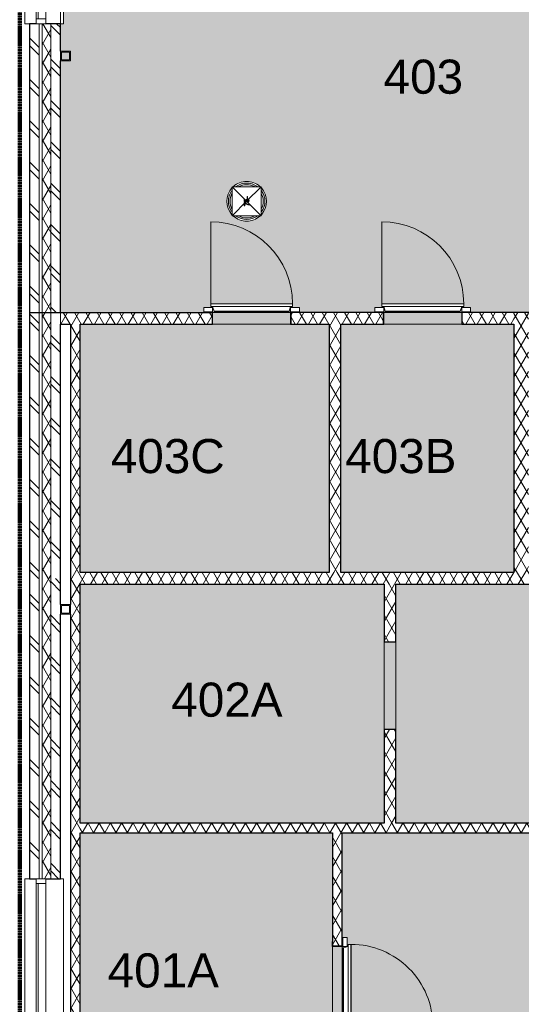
# Model space of a CAD drawing. Header units: millimetres. Extents: x 16156 to 109611, y -1019 to 113498.
# Tile 7 of 60: x 21932 to 27079, y 60537 to 70643. Entities that reach past the tile are written whole.
import ezdxf

# ---------------------------------------------------------------- set-up
doc = ezdxf.new("R2010")
doc.units = ezdxf.units.MM
doc.linetypes.add('Afbreeklijn', pattern=[9, 5, -2, 0, -2])
for name, color, linetype, lineweight in [('A--A2__Ruwbouw', 8, 'Continuous', 15), ('A--AR9__AlgVoorz', 1, 'Continuous', 9), ('A--L$01A__Algemeen', 7, 'Continuous', 9), ('A--L21__Buitenwanden', 3, 'Continuous', 9), ('A--L28__Hoofddraagconstructies', 3, 'Continuous', 9), ('A--L3__Afbouw', 2, 'Continuous', 9), ('A--L74__VasteSanitaireVoorz', 1, 'Continuous', 9), ('A--LD30__DetailPenMiddel', 3, 'Continuous', 9), ('A--LR9__AlgVoorz', 7, 'Continuous', 9), ('A--TR9__AlgVoorz', 1, 'Continuous', 13)]:
    doc.layers.add(name, color=color, linetype=linetype, lineweight=lineweight)
doc.styles.add('Arial', font='arial.ttf', dxfattribs={"height": 350})
pattern_1 = [(60, (0, 0), (-86.60254, 50), []), (120, (0, 0), (-86.60254, -50), [])]
pattern_2 = [(315, (22032.26, 62124.94), (212.132, 212.132), []), (315, (24232.26, 62124.94), (212.132, 212.132), [])]
pattern_3 = [(315, (22032.26, 66273.44), (212.13, 212.13), []), (315, (24232.26, 66273.44), (212.132, 212.132), [])]
pattern_4 = [(315, (22032.26, 72074.94), (212.132, 212.132), []), (315, (24232.26, 72074.94), (212.132, 212.132), [])]

# ---------------------------------------------------------------- blocks, each defined once
blk = doc.blocks.new('32_DO_WB_koelingdeur - 2000x800-2057359-AB-Begane grond - Brandcompartimentering')
at = {"layer": 'A--L3__Afbouw'}
for p, q in [((-400, 55), (-450, 55)), ((-450, 55), (-450, 50)), ((-450, 50), (-405, 50)), ((-405, 50), (-405, -50)), ((-400, -55), (-400, 55)), ((450, 55), (400, 55)), ((400, 55), (400, -55)), ((405, -50), (405, 50)), ((405, 50), (450, 50)), ((450, 50), (450, 55)), ((-400, -55), (-490, -55)), ((-490, -55), (-490, -100)), ((-490, -100), (-400, -100)), ((-405, -50), (-450, -50)), ((-450, -50), (-450, -55)), ((-450, -55), (-400, -55)), ((-400, -100), (-400, -55)), ((-385, -62), (-400, -110)), ((-385, -60), (385, -60)), ((-385, -60), (-385, -62)), ((-385, -62), (385, -62)), ((385, -62), (-385, -62)), ((385, -62), (385, -60)), ((400, -110), (385, -62)), ((490, -55), (400, -55)), ((400, -55), (400, -100)), ((400, -55), (450, -55)), ((400, -100), (490, -100)), ((450, -50), (405, -50)), ((450, -55), (450, -50)), ((490, -100), (490, -55)), ((-420, -110), (420, -110)), ((-420, -110), (-420, -138)), ((-420, -138), (420, -138)), ((-420, -138), (420, -138)), ((-420, -138), (-420, -140)), ((-420, -980), (-420, -140)), ((-420, -140), (420, -140)), ((420, -138), (420, -110)), ((420, -140), (420, -138))]:
    blk.add_line(p, q, dxfattribs=at)
blk.add_arc((-420, -140), 840, 270, 0, dxfattribs=at)
blk = doc.blocks.new('32_DO_WB_koelingdeur - 2000x800-2057371-AB-Begane grond - Brandcompartimentering')
at = {"layer": 'A--L3__Afbouw'}
for p, q in [((-420, 990), (-420, 150)), ((-400, 110), (-490, 110)), ((-490, 110), (-490, 65)), ((-420, 150), (-420, 148)), ((420, 150), (-420, 150)), ((-420, 148), (-420, 120)), ((420, 148), (-420, 148)), ((420, 148), (-420, 148)), ((420, 120), (-420, 120)), ((-400, 120), (-385, 72)), ((-400, 65), (-400, 110)), ((385, 72), (400, 120)), ((490, 110), (400, 110)), ((400, 110), (400, 65)), ((420, 148), (420, 150)), ((420, 120), (420, 148)), ((490, 65), (490, 110)), ((-490, 65), (-400, 65)), ((-400, 65), (-450, 65)), ((-450, 65), (-450, 60)), ((-450, 60), (-405, 60)), ((-405, 60), (-405, -60)), ((-400, -65), (-400, 65)), ((-385, 72), (-385, 70)), ((385, 72), (-385, 72)), ((-385, 72), (385, 72)), ((385, 70), (-385, 70)), ((385, 70), (385, 72)), ((400, 65), (490, 65)), ((450, 65), (400, 65)), ((400, 65), (400, -65)), ((405, -60), (405, 60)), ((405, 60), (450, 60)), ((450, 60), (450, 65)), ((-405, -60), (-450, -60)), ((-450, -60), (-450, -65)), ((-450, -65), (-400, -65)), ((400, -65), (450, -65)), ((450, -60), (405, -60)), ((450, -65), (450, -60))]:
    blk.add_line(p, q, dxfattribs=at)
blk.add_arc((-420, 150), 840, 360, 90, dxfattribs=at)
blk = doc.blocks.new('32_DO_WB_koelingdeur - 2000x800-V5-AB-Begane grond - Brandcompartimentering')
at = {"layer": 'A--L3__Afbouw'}
for p, q in [((-420, 990), (-420, 150)), ((-400, 110), (-490, 110)), ((-490, 110), (-490, 65)), ((-420, 150), (-420, 148)), ((420, 150), (-420, 150)), ((-420, 148), (-420, 120)), ((420, 148), (-420, 148)), ((420, 148), (-420, 148)), ((420, 120), (-420, 120)), ((-400, 120), (-385, 72)), ((-400, 65), (-400, 110)), ((385, 72), (400, 120)), ((490, 110), (400, 110)), ((400, 110), (400, 65)), ((420, 148), (420, 150)), ((420, 120), (420, 148)), ((490, 65), (490, 110)), ((-490, 65), (-400, 65)), ((-400, 65), (-450, 65)), ((-450, 65), (-450, 60)), ((-450, 60), (-405, 60)), ((-405, 60), (-405, -60)), ((-400, -65), (-400, 65)), ((-385, 72), (-385, 70)), ((385, 72), (-385, 72)), ((-385, 72), (385, 72)), ((385, 70), (-385, 70)), ((385, 70), (385, 72)), ((400, 65), (490, 65)), ((450, 65), (400, 65)), ((400, 65), (400, -65)), ((405, -60), (405, 60)), ((405, 60), (450, 60)), ((450, 60), (450, 65)), ((-405, -60), (-450, -60)), ((-450, -60), (-450, -65)), ((-450, -65), (-400, -65)), ((400, -65), (450, -65)), ((450, -60), (405, -60)), ((450, -65), (450, -60))]:
    blk.add_line(p, q, dxfattribs=at)
blk.add_arc((-420, 150), 840, 360, 90, dxfattribs=at)
blk = doc.blocks.new('52_PF_FB_Drain square1 - Second Floor-V72-AB-Begane grond - Brandcompartimentering')
at = {"layer": 'A--L$01A__Algemeen'}
for p in [(-150, 150), (150, 150), (-150, -150), (150, -150)]:
    blk.add_line(p, (0, 0), dxfattribs=at)
at = {"layer": 'A--L74__VasteSanitaireVoorz'}
for p, q in [((150, 150), (-150, 150)), ((-150, 150), (-150, -150)), ((150, -150), (150, 150)), ((-14, 24), (-47, 24)), ((-47, 24), (-47, 18)), ((-47, 18), (-47, 24)), ((-47, 24), (-14, 24)), ((-47, 18), (-20, 18)), ((-20, 18), (-47, 18)), ((-30, 5), (-37, -11)), ((-37, -11), (-30, 5)), ((-31, -11), (-23, 6)), ((-23, 6), (-31, -11)), ((-20, 18), (-30, 5)), ((-30, 5), (-20, 18)), ((-23, 6), (-14, 19)), ((-14, 19), (-23, 6)), ((-14, 19), (-14, 24)), ((-14, 24), (-14, 19)), ((-2, 24), (-8, -1)), ((-8, -1), (-2, 24)), ((22, 24), (-2, 24)), ((-2, 24), (22, 24)), ((-2, -2), (2, 1)), ((2, 1), (-2, -2)), ((0, 4), (3, 18)), ((3, 18), (0, 4)), ((9, 8), (0, 4)), ((0, 4), (9, 8)), ((2, 1), (7, 2)), ((7, 2), (2, 1)), ((3, 18), (22, 18)), ((22, 18), (3, 18)), ((7, 2), (15, -1)), ((15, -1), (7, 2)), ((20, 3), (9, 8)), ((9, 8), (20, 3)), ((24, -8), (20, 3)), ((20, 3), (24, -8)), ((22, 18), (22, 24)), ((22, 24), (22, 18)), ((-37, -11), (-39, -25)), ((-39, -25), (-37, -11)), ((-39, -25), (-33, -25)), ((-33, -25), (-39, -25)), ((-33, -25), (-31, -11)), ((-31, -11), (-33, -25)), ((-2, -11), (-9, -12)), ((-9, -12), (-2, -11)), ((-9, -12), (-4, -22)), ((-4, -22), (-9, -12)), ((-8, -1), (-2, -2)), ((-2, -2), (-8, -1)), ((-4, -22), (7, -26)), ((7, -26), (-4, -22)), ((1, -17), (-2, -11)), ((-2, -11), (1, -17)), ((7, -20), (1, -17)), ((1, -17), (7, -20)), ((15, -16), (7, -20)), ((7, -20), (15, -16)), ((7, -26), (15, -24)), ((15, -24), (7, -26)), ((15, -1), (18, -9)), ((18, -9), (15, -1)), ((18, -9), (15, -16)), ((15, -16), (18, -9)), ((15, -24), (20, -20)), ((20, -20), (15, -24)), ((20, -20), (24, -8)), ((24, -8), (20, -20)), ((48, -4), (28, -4)), ((28, -4), (28, -10)), ((28, -10), (28, -4)), ((28, -4), (48, -4)), ((28, -10), (48, -10)), ((48, -10), (28, -10)), ((48, -10), (48, -4)), ((48, -4), (48, -10)), ((-150, -150), (150, -150))]:
    blk.add_line(p, q, dxfattribs=at)
for radius, start, end in [(204, 47.7102, 132.2898), (204, 138.4615, 180), (187, 143.986, 180), (187, 55.3846, 124.6154), (170, 62.2577, 117.7423), (187, 360, 36.014), (204, 360, 41.5385), (204, 180, 221.5385), (187, 180, 216.014), (170, 152.2577, 180), (170, 180, 207.7423), (170, 360, 27.7423), (187, 323.986, 0), (170, 332.2577, 0), (204, 318.4615, 0), (204, 227.7102, 312.2898), (187, 235.3846, 304.6154), (170, 242.2577, 297.7423)]:
    blk.add_arc((0, 0), radius, start, end, dxfattribs=at)
blk = doc.blocks.new('28_11_ARC_stalen_kolom - SHS100x10-V78-AB-Begane grond - Brandcompartimentering')
at = {"layer": 'A--L28__Hoofddraagconstructies'}
h = blk.add_hatch(dxfattribs=at)
h.set_pattern_fill('FP_42', color=256, style=0, pattern_type=2)
h.set_pattern_definition([(45, (-22402.26, -64591.44), (-251.4472, 251.4472), []), (45, (-22402.26, -64210.44), (-251.4472, 251.4472), [])])
h.paths.add_polyline_path([(50, -50), (50, 50), (-50, 50), (-50, -50), (40, -50)])
h.paths.add_polyline_path([(40, -40), (-40, -40), (-40, 40), (40, 40)])
for p, q in [((50, 50), (-50, 50)), ((-50, 50), (-50, -50)), ((-40, -40), (-40, 40)), ((-40, 40), (40, 40)), ((40, 40), (40, -40)), ((50, -50), (50, 50)), ((-50, -50), (50, -50)), ((40, -40), (-40, -40))]:
    blk.add_line(p, q, dxfattribs=at)
blk = doc.blocks.new('28_11_ARC_stalen_kolom - SHS100x10-1722702-AB-Begane grond - Brandcompartimentering')
at = {"layer": 'A--L28__Hoofddraagconstructies'}
h = blk.add_hatch(dxfattribs=at)
h.set_pattern_fill('FP_45', color=256, style=0, pattern_type=2)
h.set_pattern_definition([(225, (22402.26, 70271.44), (251.4472, -251.4472), []), (225, (22402.26, 69890.44), (251.4472, -251.4472), [])])
h.paths.add_polyline_path([(-40, 50), (-50, 50), (-50, -50), (50, -50), (50, 50), (40, 50)])
h.paths.add_polyline_path([(40, 40), (40, -40), (-40, -40), (-40, 40)])
for p, q in [((-50, 50), (50, 50)), ((-50, -50), (-50, 50)), ((-40, 40), (-40, -40)), ((40, 40), (-40, 40)), ((40, -40), (40, 40)), ((50, 50), (50, -50)), ((50, -50), (-50, -50)), ((-40, -40), (40, -40))]:
    blk.add_line(p, q, dxfattribs=at)
blk = doc.blocks.new('31_WI_WB_fixed glass - Ontwerpraam-2070377-AB-Begane grond - Brandcompartimentering')
at = {"layer": 'A--L3__Afbouw'}
for p, q in [((608, 208), (-608, 208)), ((-608, 208), (-608, 204)), ((-608, 160), (-608, 204)), ((608, 204), (608, 208)), ((608, 204), (608, 160)), ((-558, 90), (-608, 90)), ((-608, 90), (-608, -10)), ((-558, -10), (-558, 90)), ((558, 90), (-558, 90)), ((-558, 90), (-558, 69)), ((-558, 69), (558, 69)), ((558, 90), (558, -10)), ((608, 90), (558, 90)), ((558, 69), (558, 90)), ((608, -10), (608, 90)), ((-608, -10), (-558, -10)), ((-558, -10), (558, -10)), ((558, -10), (608, -10)), ((-608, -190), (-608, -160)), ((608, -190), (-608, -190)), ((608, -160), (608, -190))]:
    blk.add_line(p, q, dxfattribs=at)
blk = doc.blocks.new('31_WI_WB_fixed glass - Ontwerpraam-2070375-AB-Begane grond - Brandcompartimentering')
at = {"layer": 'A--L3__Afbouw'}
for p, q in [((907, 208), (-907, 208)), ((-907, 208), (-907, 204)), ((-907, 160), (-907, 204)), ((907, 204), (907, 208)), ((907, 204), (907, 160)), ((-857, 90), (-907, 90)), ((-907, 90), (-907, -10)), ((-857, -10), (-857, 90)), ((857, 90), (-857, 90)), ((-857, 90), (-857, 69)), ((-857, 69), (857, 69)), ((857, 90), (857, -10)), ((907, 90), (857, 90)), ((857, 69), (857, 90)), ((907, -10), (907, 90)), ((-907, -10), (-857, -10)), ((-857, -10), (857, -10)), ((857, -10), (907, -10)), ((-907, -190), (-907, -160)), ((907, -190), (-907, -190)), ((907, -160), (907, -190))]:
    blk.add_line(p, q, dxfattribs=at)

msp = doc.modelspace()

# ---------------------------------------------------------------- hatches: boundary and pattern name
at = {"layer": 'A--A2__Ruwbouw', "lineweight": 9}
h = msp.add_hatch(dxfattribs=at)
h.set_pattern_fill('FP_10', color=256, angle=45, style=0, pattern_type=2)
h.set_pattern_definition(pattern_4)
h.paths.add_polyline_path([(22032, 67638), (22132, 67638), (22132, 70602), (22032, 70602), (22032, 68008)])
h.paths.add_polyline_path([(22132, 71818), (22132, 72598), (22032, 72598), (22032, 71818), (22123, 71818)])
h.paths.add_polyline_path([(22132, 73814), (22132, 74607), (22032, 74607), (22032, 73814), (22123, 73814)])
h.paths.add_polyline_path([(22132, 75823), (22132, 76211), (22032, 76211), (22032, 75823), (22123, 75823)])
h = msp.add_hatch(dxfattribs=at)
h.set_pattern_fill('FP_4', color=256, angle=60, style=0, pattern_type=2)
h.set_pattern_definition(pattern_1)
h.paths.add_polyline_path([(22252, 67638), (22252, 70602), (22162, 70602), (22162, 67638)])
h.paths.add_polyline_path([(22162, 71818), (22252, 71818), (22252, 72598), (22162, 72598), (22162, 72557)])
h.paths.add_polyline_path([(22162, 73814), (22252, 73814), (22252, 74607), (22162, 74607), (22162, 74188)])
h.paths.add_polyline_path([(22162, 75823), (22252, 75823), (22252, 76211), (22162, 76211), (22162, 75968)])
h = msp.add_hatch(dxfattribs=at)
h.set_pattern_fill('FP_10', color=256, angle=45, style=0, pattern_type=2)
h.set_pattern_definition(pattern_4)
h.paths.add_polyline_path([(22352, 67638), (22352, 70602), (22252, 70602), (22252, 67638)])
h.paths.add_polyline_path([(22252, 71818), (22352, 71818), (22352, 72598), (22252, 72598), (22252, 72557)])
h.paths.add_polyline_path([(22252, 73814), (22352, 73814), (22352, 74607), (22252, 74607), (22252, 74188)])
h.paths.add_polyline_path([(22252, 75823), (22352, 75823), (22352, 76291), (22252, 76284), (22252, 75968)])
h = msp.add_hatch(dxfattribs=at)
h.set_pattern_fill('FP_9', color=256, angle=45, style=0, pattern_type=2)
h.set_pattern_definition(pattern_3)
h.paths.add_polyline_path([(22032, 64908), (22132, 64908), (22132, 67638), (22032, 67638), (22032, 65733)])
h = msp.add_hatch(dxfattribs=at)
h.set_pattern_fill('FP_4', color=256, angle=60, style=0, pattern_type=2)
h.set_pattern_definition(pattern_1)
h.paths.add_polyline_path([(22162, 64908), (22252, 64908), (22252, 67638), (22162, 67638), (22162, 65733)])
h = msp.add_hatch(dxfattribs=at)
h.set_pattern_fill('FP_9', color=256, angle=45, style=0, pattern_type=2)
h.set_pattern_definition(pattern_3)
h.paths.add_polyline_path([(22252, 64908), (22352, 64908), (22352, 67638), (22252, 67638), (22252, 65733)])
h = msp.add_hatch(dxfattribs=at)
h.set_pattern_fill('FP_4', color=256, angle=60, style=0, pattern_type=2)
h.set_pattern_definition(pattern_1)
h.paths.add_polyline_path([(22352, 67518), (23907, 67518), (23907, 67638), (22352, 67638)])
h.paths.add_polyline_path([(25227, 67518), (25663, 67518), (25663, 67638), (24717, 67638), (24717, 67518), (25107, 67518)])
h.paths.add_polyline_path([(26473, 67518), (27004, 67518), (27004, 67638), (26473, 67638)])
h = msp.add_hatch(dxfattribs=at)
h.set_pattern_fill('FP_4', color=256, angle=60, style=0, pattern_type=2)
h.set_pattern_definition(pattern_1)
h.paths.add_polyline_path([(27004, 64998), (27154, 64998), (27154, 67638), (27004, 67638), (27004, 65733)])
h = msp.add_hatch(dxfattribs=at)
h.set_pattern_fill('FP_4', color=256, angle=60, style=0, pattern_type=2)
h.set_pattern_definition(pattern_1)
h.paths.add_polyline_path([(22452, 59381), (22552, 59381), (22552, 67518), (22452, 67518), (22452, 59422)])
h = msp.add_hatch(dxfattribs=at)
h.set_pattern_fill('FP_4', color=256, angle=60, style=0, pattern_type=2)
h.set_pattern_definition(pattern_1)
h.paths.add_polyline_path([(25227, 64968), (25227, 67518), (25107, 67518), (25107, 64968)])
h = msp.add_hatch(dxfattribs=at)
h.set_pattern_fill('FP_4', color=256, angle=60, style=0, pattern_type=2)
h.set_pattern_definition(pattern_1)
h.paths.add_polyline_path([(29232, 64848), (30227, 64848), (30227, 64998), (28467, 64996), (28467, 64906), (28367, 64906), (28367, 64998), (27004, 64998), (27004, 64848), (28525, 64848)])
h.paths.add_polyline_path([(28457, 64916), (28457, 64996), (28377, 64996), (28377, 64916)])
h = msp.add_hatch(dxfattribs=at)
h.set_pattern_fill('FP_8', color=256, angle=45, style=0, pattern_type=2)
h.set_pattern_definition(pattern_2)
h.paths.add_polyline_path([(22032, 59071), (22132, 59071), (22132, 60011), (22032, 60011), (22032, 59141)])
h.paths.add_polyline_path([(22123, 61826), (22132, 61826), (22132, 64908), (22032, 64908), (22032, 61826), (22102, 61826)])
h = msp.add_hatch(dxfattribs=at)
h.set_pattern_fill('FP_4', color=256, angle=60, style=0, pattern_type=2)
h.set_pattern_definition(pattern_1)
h.paths.add_polyline_path([(22252, 59071), (22252, 60011), (22162, 60011), (22162, 59071)])
h.paths.add_polyline_path([(22162, 61826), (22252, 61826), (22252, 64908), (22162, 64908), (22162, 62398)])
h = msp.add_hatch(dxfattribs=at)
h.set_pattern_fill('FP_8', color=256, angle=45, style=0, pattern_type=2)
h.set_pattern_definition(pattern_2)
h.paths.add_polyline_path([(22252, 59341), (22352, 59342), (22352, 60011), (22252, 60011), (22252, 59381)])
h.paths.add_polyline_path([(22352, 61826), (22352, 64908), (22252, 64908), (22252, 61826)])
h = msp.add_hatch(dxfattribs=at)
h.set_pattern_fill('FP_4', color=256, angle=60, style=0, pattern_type=2)
h.set_pattern_definition(pattern_1)
h.paths.add_polyline_path([(27004, 64848), (27002, 64968), (22552, 64968), (22552, 64848), (26995, 64848)])
h = msp.add_hatch(dxfattribs=at)
h.set_pattern_fill('FP_4', color=256, angle=60, style=0, pattern_type=2)
h.set_pattern_definition(pattern_1)
h.paths.add_polyline_path([(25792, 62398), (25792, 63358), (25672, 63358), (25672, 62398)])
h.paths.add_polyline_path([(25672, 64258), (25792, 64258), (25792, 64848), (25672, 64848)])
h = msp.add_hatch(dxfattribs=at)
h.set_pattern_fill('FP_3', color=256, angle=60, style=0, pattern_type=2)
h.set_pattern_definition(pattern_1)
h.paths.add_polyline_path([(27364, 62298), (30227, 62298), (30227, 62398), (22552, 62398), (22552, 62298), (25242, 62298)])
h = msp.add_hatch(dxfattribs=at)
h.set_pattern_fill('FP_4', color=256, angle=60, style=0, pattern_type=2)
h.set_pattern_definition(pattern_1)
h.paths.add_polyline_path([(25142, 59341), (25242, 59341), (25242, 60327), (25142, 60327), (25142, 59381)])
h.paths.add_polyline_path([(25142, 61137), (25242, 61137), (25242, 62298), (25142, 62298), (25142, 61184)])
at = {"layer": 'A--AR9__AlgVoorz'}
h = msp.add_hatch(color=254, dxfattribs=at)
h.paths.add_polyline_path([(28224, 67643), (28229, 67688), (28314, 67688), (28314, 67643), (28229, 67643)])
h.paths.add_polyline_path([(24712, 67643), (24717, 67688), (24802, 67688), (24802, 67643), (24717, 67643)])
h.paths.add_polyline_path([(26468, 67643), (26473, 67688), (26558, 67688), (26558, 67643), (26473, 67643)])
h.paths.add_polyline_path([(27424, 67563), (28224, 67563), (28229, 67638), (30294, 67638), (30294, 67723), (30374, 67723), (30374, 68948), (30424, 68948), (30424, 69748), (30374, 69748), (30374, 74178), (30387, 74178), (30387, 74188), (22352, 74188), (22352, 73814), (22382, 73813), (22382, 72598), (22352, 72598), (22352, 71818), (22382, 71818), (22382, 70602), (22352, 70602), (22352, 70321), (22452, 70321), (22452, 70221), (22352, 70221), (22357, 67638), (23912, 67638), (23912, 67578), (24712, 67578), (24717, 67638), (25668, 67638), (25668, 67578), (26468, 67578), (26473, 67638), (27424, 67638), (27424, 67577)])
h.paths.add_polyline_path([(30374, 67638), (30374, 67713), (30304, 67713), (30309, 67638), (30322, 67638)])
h.paths.add_polyline_path([(23822, 67643), (23822, 67688), (23912, 67688), (23907, 67643), (23892, 67643)])
h.paths.add_polyline_path([(25668, 67643), (25578, 67643), (25578, 67688), (25668, 67688), (25668, 67650)])
h.paths.add_polyline_path([(27334, 67643), (27334, 67688), (27424, 67688), (27419, 67643), (27364, 67643)])
h.paths.add_polyline_path([(27439, 67648), (27439, 67650), (27419, 67698), (27404, 67698), (27404, 67728), (28244, 67726), (28244, 67698), (28224, 67698), (28209, 67648)])
h.paths.add_polyline_path([(24685, 67648), (23927, 67650), (23907, 67698), (23892, 67698), (23892, 67728), (24732, 67726), (24732, 67698), (24712, 67698), (24697, 67648)])
h.paths.add_polyline_path([(26453, 67648), (25683, 67650), (25663, 67698), (25648, 67698), (25648, 67728), (26488, 67726), (26488, 67698), (26468, 67698), (26453, 67650)])
h.paths.add_polyline_path([(30098, 67943), (30122, 67946), (30105, 67943)])
h.paths.add_polyline_path([(30237, 67947), (30218, 68201), (30212, 68201), (30195, 68205), (30187, 68194), (30185, 68188), (30177, 68182), (30204, 68172), (30217, 68176), (30232, 68007)])
h.paths.add_polyline_path([(30237, 67946), (30237, 67947), (30006, 67955), (29947, 67973), (29926, 67993), (29915, 68018), (29906, 68099), (29909, 68322), (29921, 68375), (29947, 68404), (29978, 68417), (30068, 68427), (30166, 68429), (30274, 68430), (30274, 67946), (30257, 67946)])
h.paths.add_polyline_path([(30060, 67983), (30135, 67993), (30155, 68013), (30162, 68041), (30166, 68169), (30157, 68064), (30151, 68021), (30121, 67995), (30060, 67991), (29992, 67997), (29962, 68016), (29947, 68056), (29943, 68082), (29939, 68211), (29947, 68321), (29967, 68364), (30012, 68384), (30087, 68386), (30121, 68381), (30152, 68349), (30157, 68292), (30152, 68370), (30125, 68388), (30088, 68393), (30006, 68390), (29966, 68375), (29953, 68362), (29938, 68315), (29935, 68292), (29935, 68099), (29943, 68042), (29960, 68007), (29982, 67993), (30011, 67986), (30032, 67984)])
h.paths.add_polyline_path([(30074, 68165), (30080, 68173), (30077, 68175), (30080, 68204), (30080, 68211), (30063, 68208), (30052, 68194), (30054, 68177), (30068, 68166)])
h.paths.add_polyline_path([(28399, 68575), (28319, 68592), (28281, 68614), (28245, 68647), (28224, 68675), (28206, 68713), (28196, 68756), (28196, 68804), (28208, 68851), (28252, 68929), (28263, 68932), (28319, 68966), (28359, 68978), (28399, 68983), (28448, 68977), (28516, 68944), (28552, 68911), (28572, 68885), (28591, 68845), (28602, 68802), (28602, 68754), (28590, 68707), (28545, 68629), (28531, 68624), (28478, 68592), (28438, 68580), (28411, 68576)])
h.paths.add_polyline_path([(24261, 68575), (24182, 68592), (24144, 68614), (24111, 68643), (24087, 68675), (24069, 68713), (24059, 68756), (24059, 68804), (24071, 68851), (24115, 68929), (24126, 68932), (24182, 68966), (24222, 68978), (24261, 68983), (24328, 68971), (24379, 68944), (24415, 68911), (24435, 68885), (24454, 68845), (24464, 68802), (24464, 68754), (24452, 68707), (24408, 68629), (24397, 68626), (24328, 68587), (24301, 68580), (24274, 68576)])
h.paths.add_polyline_path([(24261, 68592), (24328, 68606), (24371, 68629), (24347, 68628), (24328, 68616), (24328, 68621), (24301, 68614), (24261, 68609), (24217, 68615), (24203, 68615), (24187, 68617), (24175, 68629), (24157, 68626), (24199, 68604), (24222, 68597)])
h.paths.add_polyline_path([(28399, 68592), (28461, 68604), (28508, 68629), (28484, 68628), (28473, 68617), (28449, 68615), (28438, 68614), (28399, 68609), (28354, 68615), (28340, 68615), (28324, 68617), (28312, 68629), (28298, 68624), (28336, 68604), (28359, 68597)])
h.paths.add_polyline_path([(24111, 68669), (24108, 68698), (24095, 68721), (24104, 68713), (24095, 68753), (24095, 68805), (24108, 68849), (24096, 68837), (24097, 68845), (24111, 68865), (24108, 68885), (24081, 68823), (24076, 68779), (24077, 68754), (24097, 68693), (24108, 68673)])
h.paths.add_polyline_path([(24411, 68669), (24430, 68700), (24436, 68713), (24447, 68779), (24442, 68823), (24426, 68865), (24411, 68885), (24415, 68860), (24428, 68837), (24419, 68845), (24428, 68806), (24429, 68759), (24415, 68709), (24427, 68721), (24421, 68707), (24411, 68693), (24411, 68670)])
h.paths.add_polyline_path([(28249, 68669), (28245, 68698), (28233, 68721), (28241, 68713), (28232, 68752), (28231, 68799), (28246, 68851), (28233, 68837), (28239, 68851), (28249, 68865), (28245, 68885), (28219, 68823), (28213, 68779), (28214, 68754), (28235, 68693), (28245, 68673)])
h.paths.add_polyline_path([(28549, 68669), (28567, 68700), (28573, 68713), (28584, 68779), (28579, 68823), (28563, 68865), (28549, 68885), (28552, 68860), (28565, 68837), (28557, 68845), (28565, 68806), (28566, 68759), (28552, 68709), (28564, 68721), (28559, 68707), (28549, 68693), (28549, 68670)])
h.paths.add_polyline_path([(28232, 68734), (28224, 68765), (28229, 68759), (28232, 68735)])
h.paths.add_polyline_path([(24095, 68734), (24087, 68765), (24092, 68759), (24095, 68735)])
h.paths.add_polyline_path([(24347, 68929), (24348, 68929), (24366, 68932), (24328, 68952), (24301, 68961), (24261, 68966), (24199, 68954), (24152, 68929), (24176, 68930), (24187, 68941), (24208, 68942), (24222, 68944), (24261, 68949), (24328, 68934), (24340, 68929)])
h.paths.add_polyline_path([(28298, 68929), (28314, 68930), (28324, 68941), (28346, 68942), (28359, 68944), (28399, 68949), (28443, 68943), (28458, 68943), (28473, 68941), (28486, 68929), (28504, 68932), (28482, 68946), (28438, 68961), (28399, 68966), (28336, 68954), (28290, 68929)])
h.paths.add_polyline_path([(22379, 70231), (22442, 70231), (22442, 70311), (22362, 70311), (22362, 70231)])
h.paths.add_polyline_path([(29913, 70981), (29749, 70981), (29749, 73081), (30349, 73081), (30344, 70981), (29962, 70981)])
h.paths.add_polyline_path([(29910, 71459), (29900, 71482), (29863, 71524), (29863, 71511), (29883, 71487), (29902, 71466)])
h.paths.add_polyline_path([(30029, 71397), (29969, 71422), (29910, 71459), (29919, 71445), (29954, 71424), (30004, 71403), (30022, 71398)])
h.paths.add_polyline_path([(30074, 71398), (30050, 71404), (30062, 71399)])
h.paths.add_polyline_path([(30074, 71401), (30066, 71404), (30067, 71402)])
h.paths.add_polyline_path([(30153, 71413), (30191, 71428), (30154, 71414)])
h.paths.add_polyline_path([(30074, 71409), (30136, 71416), (30101, 71412), (30077, 71409)])
h.paths.add_polyline_path([(30022, 71410), (30017, 71415), (29980, 71424), (29989, 71417), (30021, 71410)])
h.paths.add_polyline_path([(30293, 71776), (30227, 71858), (30197, 71876), (30154, 71891), (30213, 71861), (30250, 71834), (30272, 71808), (30287, 71788), (30292, 71779)])
h.paths.add_polyline_path([(30166, 71410), (30207, 71431), (30254, 71467), (30286, 71505), (30309, 71547), (30327, 71603), (30331, 71650), (30325, 71704), (30312, 71731), (30277, 71797), (30240, 71834), (30258, 71811), (30314, 71717), (30318, 71693), (30320, 71597), (30270, 71504), (30293, 71525), (30286, 71510), (30263, 71481), (30179, 71417), (30171, 71413)])
h.paths.add_polyline_path([(29941, 71450), (29909, 71478), (29941, 71451)])
h.paths.add_polyline_path([(29985, 71429), (29955, 71445), (29981, 71430)])
h.paths.add_polyline_path([(29899, 71484), (29881, 71513), (29893, 71492), (29898, 71485)])
h.paths.add_polyline_path([(29868, 71528), (29849, 71568), (29865, 71534)])
h.paths.add_polyline_path([(29845, 71576), (29839, 71616), (29845, 71577)])
h.paths.add_polyline_path([(29824, 71592), (29828, 71697), (29855, 71772), (29878, 71810), (29844, 71765), (29822, 71696), (29818, 71677), (29823, 71598)])
h.paths.add_polyline_path([(29827, 71679), (29834, 71697), (29827, 71679)])
h.paths.add_polyline_path([(29863, 71775), (29945, 71862), (29989, 71889), (29914, 71845), (29886, 71809), (29863, 71775)])
h.paths.add_polyline_path([(29900, 71817), (29921, 71830), (29900, 71817)])
h.paths.add_polyline_path([(29986, 71875), (30002, 71879), (29986, 71875)])
h.paths.add_polyline_path([(30163, 71876), (30113, 71891), (30121, 71885), (30136, 71879), (30162, 71876)])
h.paths.add_polyline_path([(29967, 71877), (29989, 71880), (29968, 71877)])
h.paths.add_polyline_path([(30130, 71920), (30128, 71920), (30128, 71920)])
h.paths.add_polyline_path([(29910, 72042), (29900, 72065), (29863, 72107), (29863, 72094), (29883, 72070), (29902, 72050)])
h.paths.add_polyline_path([(30029, 71980), (29969, 72005), (29910, 72042), (29919, 72028), (29954, 72007), (30004, 71987), (30021, 71981)])
h.paths.add_polyline_path([(30074, 71984), (30054, 71988), (30067, 71986)])
h.paths.add_polyline_path([(30074, 71981), (30050, 71987), (30063, 71982)])
h.paths.add_polyline_path([(30153, 71996), (30191, 72012), (30154, 71997)])
h.paths.add_polyline_path([(30074, 71992), (30136, 71999), (30101, 71995), (30077, 71993)])
h.paths.add_polyline_path([(30022, 71993), (30017, 71999), (29980, 72007), (29989, 72000), (30021, 71993)])
h.paths.add_polyline_path([(30293, 72359), (30227, 72441), (30197, 72459), (30154, 72474), (30213, 72444), (30250, 72417), (30269, 72395), (30287, 72371), (30293, 72361)])
h.paths.add_polyline_path([(30166, 71993), (30207, 72014), (30254, 72050), (30286, 72088), (30309, 72131), (30327, 72186), (30331, 72234), (30323, 72296), (30312, 72314), (30277, 72380), (30240, 72418), (30255, 72398), (30314, 72300), (30318, 72272), (30320, 72180), (30270, 72087), (30293, 72108), (30286, 72094), (30263, 72064), (30179, 72000), (30171, 71996)])
h.paths.add_polyline_path([(29941, 72033), (29909, 72061), (29941, 72034)])
h.paths.add_polyline_path([(29985, 72012), (29955, 72028), (29981, 72014)])
h.paths.add_polyline_path([(29899, 72067), (29881, 72097), (29893, 72075), (29898, 72068)])
h.paths.add_polyline_path([(29868, 72111), (29849, 72151), (29865, 72118)])
h.paths.add_polyline_path([(29845, 72159), (29837, 72205), (29845, 72161)])
h.paths.add_polyline_path([(29824, 72175), (29828, 72280), (29855, 72355), (29878, 72393), (29844, 72348), (29822, 72279), (29818, 72234), (29824, 72176)])
h.paths.add_polyline_path([(29836, 72260), (29846, 72309), (29837, 72266), (29836, 72261)])
h.paths.add_polyline_path([(29827, 72262), (29834, 72280), (29827, 72262)])
h.paths.add_polyline_path([(29863, 72358), (29933, 72436), (29989, 72472), (29914, 72428), (29886, 72392), (29863, 72359)])
h.paths.add_polyline_path([(29900, 72400), (29921, 72414), (29900, 72400)])
h.paths.add_polyline_path([(29986, 72459), (30002, 72463), (29986, 72459)])
h.paths.add_polyline_path([(30163, 72459), (30113, 72475), (30121, 72468), (30136, 72462), (30162, 72459)])
h.paths.add_polyline_path([(29967, 72460), (29989, 72464), (29968, 72460)])
h.paths.add_polyline_path([(30130, 72503), (30128, 72503), (30128, 72503)])
for points in [[(25107, 64968), (25107, 67518), (24712, 67518), (24712, 67578), (23912, 67578), (23907, 67518), (22552, 67518), (22552, 64968), (23628, 64968)], [(25720, 64968), (27004, 64968), (27004, 67518), (26468, 67518), (26468, 67578), (25668, 67578), (25663, 67518), (25227, 67513), (25227, 64968), (25672, 64968)], [(25672, 62398), (25672, 63358), (25732, 63358), (25732, 64258), (25672, 64258), (25672, 64848), (22552, 64848), (22556, 62398), (25242, 62398)], [(30224, 62398), (30227, 62398), (30227, 63748), (30287, 63748), (30287, 64548), (30227, 64553), (30227, 64848), (25792, 64848), (25792, 64258), (25732, 64258), (25732, 63358), (25792, 63358), (25792, 62398), (27364, 62398)]]:
    msp.add_hatch(color=254, dxfattribs=at).paths.add_polyline_path(points)
h = msp.add_hatch(color=254, dxfattribs=at)
h.paths.add_polyline_path([(22694, 59481), (25142, 59481), (25142, 60332), (25192, 60332), (25192, 61132), (25142, 61137), (25142, 62298), (22552, 62298), (22552, 59481)])
h.paths.add_polyline_path([(24458, 59779), (24434, 59784), (24405, 59791), (24328, 59835), (24325, 59846), (24293, 59897), (24278, 59942), (24274, 59982), (24286, 60047), (24313, 60100), (24346, 60136), (24374, 60156), (24434, 60180), (24478, 60185), (24522, 60180), (24562, 60167), (24628, 60128), (24631, 60117), (24670, 60047), (24676, 60031), (24682, 59982), (24676, 59933), (24642, 59863), (24610, 59828), (24584, 59808), (24522, 59784), (24478, 59779), (24458, 59779)])
h.paths.add_polyline_path([(24500, 59796), (24564, 59818), (24584, 59832), (24559, 59828), (24536, 59816), (24544, 59824), (24505, 59815), (24458, 59814), (24405, 59829), (24420, 59816), (24405, 59822), (24392, 59832), (24372, 59828), (24434, 59802), (24478, 59796), (24498, 59796)])
h.paths.add_polyline_path([(24500, 59806), (24498, 59812), (24502, 59807)])
h.paths.add_polyline_path([(24628, 59873), (24648, 59908), (24660, 59942), (24665, 59982), (24651, 60047), (24628, 60091), (24631, 60065), (24641, 60047), (24636, 60047), (24642, 60026), (24648, 59982), (24631, 59910), (24642, 59923), (24631, 59899), (24628, 59895)])
h.paths.add_polyline_path([(24328, 59873), (24325, 59899), (24316, 59908), (24315, 59929), (24313, 59942), (24308, 59982), (24325, 60054), (24314, 60047), (24325, 60065), (24328, 60069), (24325, 60087), (24304, 60047), (24296, 60026), (24291, 59982), (24308, 59908), (24325, 59877)])
h.paths.add_polyline_path([(24562, 60132), (24544, 60140), (24564, 60132), (24584, 60136), (24522, 60162), (24468, 60167), (24433, 60162), (24392, 60146), (24372, 60132), (24397, 60136), (24420, 60148), (24412, 60140), (24451, 60149), (24498, 60149), (24550, 60134), (24557, 60132)])
h.paths.add_polyline_path([(24433, 60149), (24458, 60157), (24458, 60152), (24434, 60149)])
h = msp.add_hatch(color=254, dxfattribs=at)
h.paths.add_polyline_path([(25247, 61132), (25247, 61222), (25292, 61222), (25292, 61132), (25252, 61132)])
h.paths.add_polyline_path([(25247, 60332), (25292, 60327), (25292, 60242), (25247, 60242), (25247, 60327)])
h.paths.add_polyline_path([(28064, 59341), (30374, 59341), (30374, 62348), (30347, 62348), (30347, 62298), (25242, 62298), (25242, 61132), (25192, 61132), (25192, 60332), (25242, 60327), (25242, 59341), (27932, 59341)])
h.paths.add_polyline_path([(27172, 59359), (26451, 59365), (26451, 59959), (28551, 59959), (28551, 59359), (27174, 59359)])
h.paths.add_polyline_path([(27246, 59415), (27328, 59482), (27346, 59512), (27361, 59554), (27330, 59496), (27304, 59458), (27278, 59436), (27258, 59422), (27249, 59417)])
h.paths.add_polyline_path([(26939, 59458), (26917, 59483), (26938, 59460)])
h.paths.add_polyline_path([(27144, 59378), (27180, 59385), (27200, 59397), (27267, 59432), (27304, 59469), (27287, 59455), (27186, 59395), (27149, 59390), (27067, 59389), (26974, 59439), (26995, 59415), (26980, 59423), (26950, 59446), (26887, 59530), (26926, 59466), (26975, 59423), (27018, 59399), (27073, 59382), (27130, 59378), (27139, 59378)])
h.paths.add_polyline_path([(27829, 59415), (27911, 59482), (27929, 59512), (27944, 59554), (27914, 59496), (27887, 59458), (27864, 59440), (27841, 59422), (27831, 59416)])
h.paths.add_polyline_path([(27522, 59458), (27500, 59483), (27521, 59460)])
h.paths.add_polyline_path([(27694, 59378), (27763, 59385), (27784, 59397), (27850, 59432), (27887, 59469), (27870, 59455), (27770, 59395), (27732, 59390), (27650, 59389), (27557, 59439), (27578, 59415), (27563, 59423), (27533, 59446), (27470, 59530), (27510, 59466), (27558, 59423), (27601, 59399), (27656, 59382), (27677, 59378)])
h.paths.add_polyline_path([(26995, 59425), (26989, 59436), (26994, 59425)])
h.paths.add_polyline_path([(27578, 59425), (27572, 59436), (27577, 59425)])
h.paths.add_polyline_path([(26895, 59545), (26879, 59634), (26886, 59573), (26891, 59555)])
h.paths.add_polyline_path([(27478, 59545), (27462, 59634), (27469, 59573), (27475, 59554)])
h.paths.add_polyline_path([(27929, 59545), (27944, 59596), (27938, 59588), (27931, 59573), (27930, 59556)])
h.paths.add_polyline_path([(27345, 59545), (27361, 59596), (27355, 59588), (27348, 59573), (27346, 59556)])
h.paths.add_polyline_path([(27368, 59699), (27327, 59789), (27323, 59781), (27293, 59813), (27303, 59796), (27351, 59736), (27368, 59699)])
h.paths.add_polyline_path([(27367, 59565), (27374, 59608), (27377, 59646), (27374, 59614), (27368, 59570)])
h.paths.add_polyline_path([(27951, 59699), (27910, 59789), (27906, 59781), (27876, 59813), (27886, 59796), (27934, 59736), (27951, 59699)])
h.paths.add_polyline_path([(27951, 59565), (27958, 59608), (27960, 59646), (27957, 59614), (27951, 59570)])
h.paths.add_polyline_path([(27389, 59579), (27393, 59614), (27389, 59580)])
h.paths.add_polyline_path([(27972, 59579), (27973, 59581), (27973, 59580)])
h.paths.add_polyline_path([(27368, 59596), (27371, 59655), (27368, 59620), (27368, 59599)])
h.paths.add_polyline_path([(27951, 59596), (27954, 59655), (27951, 59620), (27951, 59599)])
h.paths.add_polyline_path([(26928, 59799), (26952, 59809), (26994, 59846), (26981, 59846), (26957, 59826), (26936, 59806)])
h.paths.add_polyline_path([(26867, 59679), (26892, 59740), (26928, 59799), (26915, 59790), (26893, 59755), (26873, 59705), (26868, 59688)])
h.paths.add_polyline_path([(27511, 59799), (27535, 59809), (27577, 59846), (27564, 59846), (27540, 59826), (27519, 59806)])
h.paths.add_polyline_path([(27450, 59679), (27475, 59740), (27511, 59799), (27498, 59790), (27476, 59755), (27456, 59705), (27451, 59688)])
h.paths.add_polyline_path([(27466, 59685), (27476, 59728), (27470, 59720), (27465, 59685)])
h.paths.add_polyline_path([(26882, 59685), (26893, 59728), (26885, 59714), (26882, 59685)])
h.paths.add_polyline_path([(27358, 59685), (27356, 59692), (27357, 59687)])
h.paths.add_polyline_path([(27941, 59685), (27939, 59692), (27940, 59687)])
h.paths.add_polyline_path([(27942, 59699), (27941, 59705), (27941, 59699)])
h.paths.add_polyline_path([(27943, 59686), (27942, 59695), (27943, 59687)])
h.paths.add_polyline_path([(27358, 59699), (27358, 59705), (27358, 59699)])
h.paths.add_polyline_path([(27360, 59686), (27359, 59695), (27360, 59687)])
h.paths.add_polyline_path([(26920, 59767), (26947, 59800), (26920, 59768)])
h.paths.add_polyline_path([(26898, 59723), (26915, 59754), (26900, 59728)])
h.paths.add_polyline_path([(27503, 59767), (27531, 59800), (27503, 59768)])
h.paths.add_polyline_path([(27482, 59723), (27498, 59754), (27483, 59728)])
h.paths.add_polyline_path([(27310, 59807), (27265, 59846), (27216, 59873), (27165, 59887), (27120, 59891), (27084, 59884), (27130, 59886), (27218, 59867), (27304, 59811), (27309, 59807)])
h.paths.add_polyline_path([(27893, 59807), (27848, 59846), (27799, 59873), (27748, 59887), (27703, 59891), (27667, 59884), (27703, 59887), (27803, 59866), (27887, 59811), (27893, 59807)])
h.paths.add_polyline_path([(27536, 59810), (27566, 59828), (27544, 59815)])
h.paths.add_polyline_path([(26953, 59810), (26983, 59828), (26961, 59815)])
h.paths.add_polyline_path([(27581, 59840), (27620, 59860), (27587, 59843)])
h.paths.add_polyline_path([(26998, 59840), (27037, 59860), (27004, 59843)])
h.paths.add_polyline_path([(27046, 59863), (27091, 59871), (27047, 59864)])
h.paths.add_polyline_path([(27629, 59863), (27674, 59871), (27630, 59864)])
h.paths.add_polyline_path([(27198, 59869), (27149, 59881), (27166, 59875), (27197, 59869)])
h.paths.add_polyline_path([(27781, 59869), (27732, 59881), (27749, 59875), (27781, 59869)])
h.paths.add_polyline_path([(25302, 60312), (25302, 60332), (25252, 60347), (25254, 61117), (25302, 61137), (25302, 61152), (25332, 61152), (25330, 60312)])

# ---------------------------------------------------------------- linework, layer by layer
at = {"layer": 'A--L21__Buitenwanden', "lineweight": 30}
for p, q in [((22032, 70602), (22032, 61826)), ((22102, 70602), (22032, 70602)), ((22352, 70602), (22202, 70602)), ((22352, 70321), (22352, 70602)), ((22352, 67638), (22352, 70221)), ((22032, 67638), (23907, 67638)), ((25663, 67638), (24717, 67638)), ((27419, 67638), (26473, 67638)), ((22352, 67518), (22452, 67518)), ((22352, 64641), (22352, 67518)), ((22452, 67518), (22452, 64641)), ((22552, 67518), (23907, 67518)), ((22552, 64968), (22552, 67518)), ((24717, 67518), (25107, 67518)), ((25107, 67518), (25107, 64968)), ((25227, 64968), (25227, 67518)), ((25227, 67518), (25663, 67518)), ((26473, 67518), (27004, 67518)), ((27004, 67518), (27004, 64968)), ((25107, 64968), (22552, 64968)), ((27004, 64968), (25227, 64968)), ((22552, 64848), (25672, 64848)), ((22552, 62398), (22552, 64848)), ((25672, 64848), (25672, 64258)), ((25792, 64258), (25792, 64848)), ((25792, 64848), (30227, 64848)), ((22352, 61826), (22352, 64541)), ((22452, 64541), (22452, 59432)), ((25672, 64258), (25792, 64258)), ((25792, 63358), (25672, 63358)), ((25672, 63358), (25672, 62398)), ((25792, 62398), (25792, 63358)), ((25672, 62398), (22552, 62398)), ((30227, 62398), (25792, 62398)), ((22552, 62298), (25142, 62298)), ((22552, 59481), (22552, 62298)), ((25142, 62298), (25142, 61137)), ((25242, 62298), (30347, 62298)), ((25242, 61137), (25242, 62298)), ((22032, 61826), (22102, 61826)), ((22202, 61826), (22352, 61826))]:
    msp.add_line(p, q, dxfattribs=at)
at = {"layer": 'A--L21__Buitenwanden', "lineweight": 15}
for p, q in [((22132, 70602), (22132, 61826)), ((22162, 70602), (22162, 61826)), ((22252, 70602), (22252, 61826)), ((22352, 67638), (22352, 67518))]:
    msp.add_line(p, q, dxfattribs=at)
at = {"layer": 'A--LD30__DetailPenMiddel', "linetype": 'Afbreeklijn', "lineweight": 100}
msp.add_line((21932, 76111), (21932, 58971), dxfattribs=at)
at = {"layer": 'A--LR9__AlgVoorz', "flags": 128}
for points in [[(22352, 67638), (22502, 67638), (25167, 67638), (27079, 67638), (30247, 67638), (30374, 67638), (30374, 74188), (22352, 74188)], [(22552, 64968), (25107, 64968), (25107, 67518), (22552, 67518)], [(25227, 64968), (25732, 64968), (27004, 64968), (27004, 67518), (25227, 67518)], [(25192, 62398), (25672, 62398), (25672, 64848), (25167, 64848), (22552, 64848), (22552, 62398)], [(30227, 62398), (30227, 63658), (30227, 64638), (30227, 64848), (27079, 64848), (27004, 64848), (27003, 64848), (25792, 64848), (25792, 62398)], [(25142, 62298), (22552, 62298), (22552, 59481), (25142, 59481)], [(30364, 59341), (30374, 59341), (30374, 62298), (25732, 62298), (25242, 62298), (25242, 59431), (25242, 59341), (27003, 59341), (27064, 59341), (27139, 59341)]]:
    msp.add_lwpolyline(points, close=True, dxfattribs=at)

# ---------------------------------------------------------------- block references
at = {"layer": 'A--L28__Hoofddraagconstructies', "rotation": 180}
msp.add_blockref('28_11_ARC_stalen_kolom - SHS100x10-1722702-AB-Begane grond - Brandcompartimentering', (22402, 70271), dxfattribs=at)
at = {"layer": 'A--L28__Hoofddraagconstructies'}
msp.add_blockref('28_11_ARC_stalen_kolom - SHS100x10-V78-AB-Begane grond - Brandcompartimentering', (22402, 64591), dxfattribs=at)
at = {"layer": 'A--L3__Afbouw'}
for name, p, rotation in [('31_WI_WB_fixed glass - Ontwerpraam-2070377-AB-Begane grond - Brandcompartimentering', (22192, 71210), 89.99999999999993), ('31_WI_WB_fixed glass - Ontwerpraam-2070375-AB-Begane grond - Brandcompartimentering', (22192, 60919), 89.99999999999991), ('32_DO_WB_koelingdeur - 2000x800-2057359-AB-Begane grond - Brandcompartimentering', (25192, 60732), 89.99999999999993)]:
    msp.add_blockref(name, p, dxfattribs=dict(at, rotation=rotation))
for name, p in [('32_DO_WB_koelingdeur - 2000x800-V5-AB-Begane grond - Brandcompartimentering', (24312, 67578)), ('32_DO_WB_koelingdeur - 2000x800-2057371-AB-Begane grond - Brandcompartimentering', (26068, 67578))]:
    msp.add_blockref(name, p, dxfattribs=at)
at = {"layer": 'A--L74__VasteSanitaireVoorz', "rotation": 90}
msp.add_blockref('52_PF_FB_Drain square1 - Second Floor-V72-AB-Begane grond - Brandcompartimentering', (24261, 68779), dxfattribs=at)

# ---------------------------------------------------------------- texts
at = {"layer": 'A--TR9__AlgVoorz', "char_height": 350, "attachment_point": 1, "style": 'Arial'}
for s, insert, width in [('403', (25666, 70233), 1010.13), ('403C', (22867, 66339), 1443.04), ('403B', (25272, 66339), 1410.97), ('402A', (23488, 63839), 1410.97), ('401A', (22835, 61060), 1410.97)]:
    msp.add_mtext(s, dxfattribs=dict(at, insert=insert, width=width))

doc.saveas('drawing.dxf')
